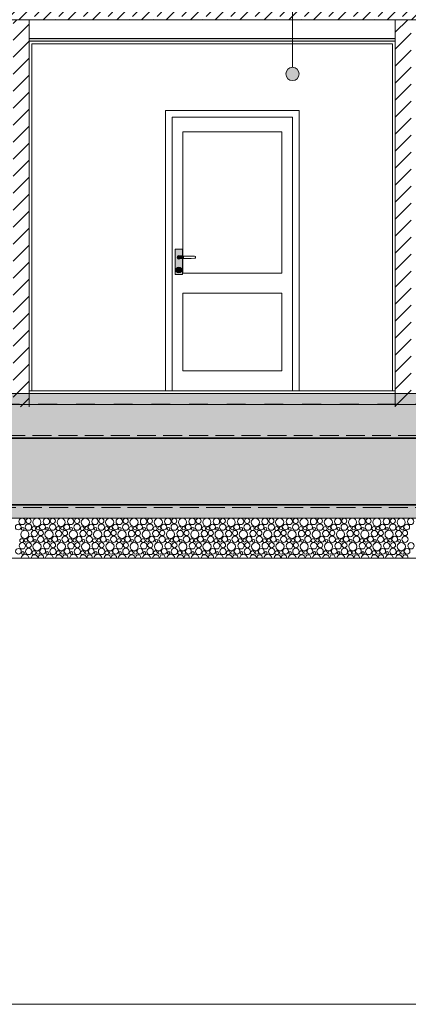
# Model space of a CAD drawing. Header units: millimetres. Extents: x -126680 to -83680, y 18016 to 39016.
# Tile 2 of 121: x -118921 to -116012, y 18016 to 25392. Entities that reach past the tile are written whole.
import ezdxf

# ---------------------------------------------------------------- set-up
doc = ezdxf.new("R2010")
doc.units = ezdxf.units.MM
doc.header["$MEASUREMENT"] = 0
doc.linetypes.add('Krawędzie ukryte', pattern=[195.611112, 141.111112, -54.5])
doc.linetypes.add('Przerywana', pattern=[282.222223, 141.111112, -141.111112])
for name, color, linetype, lineweight in [('Nowe_Konstrukcja - Stropy_Nr_pióra__21', 7, 'Continuous', 20), ('Nowe_Konstrukcja - Stropy_Nr_pióra__3', 7, 'Continuous', 13), ('Nowe_Konstrukcja - Stropy_Nr_pióra__41', 7, 'Continuous', 13), ('Nowe_Konstrukcja - Stropy_Nr_pióra__7', 7, 'Continuous', 35), ('Nowe_Konstrukcja - Ściany zew_Nr_pióra__106', 252, 'Continuous', 13), ('Nowe_Konstrukcja - Ściany zew_Nr_pióra__18', 9, 'Continuous', 15), ('Nowe_Konstrukcja - Ściany zew_Nr_pióra__19', 255, 'Continuous', 0), ('Nowe_Konstrukcja - Ściany zew_Nr_pióra__21', 7, 'Continuous', 20), ('Nowe_Konstrukcja - Ściany zew_Nr_pióra__3', 7, 'Continuous', 13), ('Nowe_zagospodarowanie_Nr_pióra__21', 7, 'Continuous', 20)]:
    doc.layers.add(name, color=color, linetype=linetype, lineweight=lineweight)
for name, color, linetype, lineweight, true_color in [('Nowe_Konstrukcja - Stropy_Nr_pióra__23', 7, 'Continuous', 13, 0x858585), ('Nowe_Konstrukcja - Stropy_Nr_pióra__62', 7, 'Continuous', 18, 0xaaaaaa), ('Nowe_Konstrukcja - Ściany zew_Nr_pióra__102', 7, 'Continuous', 13, 0x3e3e3e), ('Nowe_Konstrukcja - Ściany zew_Nr_pióra__142', 7, 'Continuous', 0, 0xe8e8e8), ('Nowe_Konstrukcja - Ściany zew_Nr_pióra__23', 7, 'Continuous', 13, 0x858585), ('Nowe_Konstrukcja - Ściany zew_Nr_pióra__61', 7, 'Continuous', 18, 0x6a6a6a), ('Nowe_Konstrukcja - Ściany zew_Nr_pióra__62', 7, 'Continuous', 18, 0xaaaaaa)]:
    doc.layers.add(name, color=color, linetype=linetype, lineweight=lineweight, true_color=true_color)
doc.layers.add('Nowe_zagospodarowanie', color=7, linetype='Continuous')
pattern_1 = [(0, (0, 0), (0, 311.76916), [30, -150]), (0, (90, 155.9), (0, 311.76916), [30, -150]), (60, (0, 0), (-270, 155.8846), [30, -150]), (60, (180, 0), (-270, 155.8846), [30, -150]), (120, (30, 0), (270, 155.8846), [30, -150]), (120, (210, 0), (270, 155.8846), [30, -150]), (0, (0, 30), (0, 60.000002), [0, -60.000002, 0, -90.000004]), (45, (30, 30), (-42.42641, 42.42641), [0, -45.000002, 0, -75.000003])]
pattern_2 = [(45, (0, 0), (-63.63961, 63.63961), [])]
pattern_3 = [(45, (0, 0), (-91.92388, 91.92388), []), (45, (-45.96, 45.96), (-91.92388, 91.92388), [97.5, -32.5])]

# ---------------------------------------------------------------- blocks, each defined once
blk = doc.blocks.new('*X4')
at = {"layer": 'Nowe_Konstrukcja - Stropy_Nr_pióra__62', "color": 253, "linetype": 'Continuous', "lineweight": 18, "true_color": 0xaaaaaa}
for centre, radius in [((-118903.1, 21633.2), 23.9), ((-118855.6, 21590.4), 23.7), ((-118855.1, 21637.6), 19.2), ((-118793.1, 21626.9), 30.6), ((-118721.3, 21633.2), 23.9), ((-118673.8, 21590.4), 23.7), ((-118673.3, 21637.6), 19.2), ((-118611.2, 21626.9), 30.6), ((-118539.4, 21633.2), 23.9), ((-118491.9, 21590.4), 23.7), ((-118491.4, 21637.6), 19.2), ((-118429.4, 21626.9), 30.6), ((-118357.6, 21633.2), 23.9), ((-118310.1, 21590.4), 23.7), ((-118309.6, 21637.6), 19.2), ((-118247.5, 21626.9), 30.6), ((-118175.7, 21633.2), 23.9), ((-118128.2, 21590.4), 23.7), ((-118127.7, 21637.6), 19.2), ((-118065.7, 21626.9), 30.6), ((-117993.9, 21633.2), 23.9), ((-117946.4, 21590.4), 23.7), ((-117945.9, 21637.6), 19.2), ((-117883.8, 21626.9), 30.6), ((-117812, 21633.2), 23.9), ((-117764.5, 21590.4), 23.7), ((-117764, 21637.6), 19.2), ((-117701.9, 21626.9), 30.6), ((-117630.2, 21633.2), 23.9), ((-117582.7, 21590.4), 23.7), ((-117582.1, 21637.6), 19.2), ((-117520.1, 21626.9), 30.6), ((-117448.3, 21633.2), 23.9), ((-117400.8, 21590.4), 23.7), ((-117400.3, 21637.6), 19.2), ((-117338.2, 21626.9), 30.6), ((-117266.5, 21633.2), 23.9), ((-117218.9, 21590.4), 23.7), ((-117218.4, 21637.6), 19.2), ((-117156.4, 21626.9), 30.6), ((-117084.6, 21633.2), 23.9), ((-117037.1, 21590.4), 23.7), ((-117036.6, 21637.6), 19.2), ((-116974.5, 21626.9), 30.6), ((-116902.7, 21633.2), 23.9), ((-116855.2, 21590.4), 23.7), ((-116854.7, 21637.6), 19.2), ((-116792.7, 21626.9), 30.6), ((-116720.9, 21633.2), 23.9), ((-116673.4, 21590.4), 23.7), ((-116672.9, 21637.6), 19.2), ((-116610.8, 21626.9), 30.6), ((-116539, 21633.2), 23.9), ((-116491.5, 21590.4), 23.7), ((-116491, 21637.6), 19.2), ((-116429, 21626.9), 30.6), ((-116357.2, 21633.2), 23.9), ((-116309.7, 21590.4), 23.7), ((-116309.2, 21637.6), 19.2), ((-116247.1, 21626.9), 30.6), ((-116175.3, 21633.2), 23.9), ((-116127.8, 21590.4), 23.7), ((-116127.3, 21637.6), 19.2), ((-116065.3, 21626.9), 30.6), ((-115993.5, 21633.2), 23.9), ((-118932.4, 21591.5), 21.3), ((-118883.1, 21535.9), 30.6), ((-118898.7, 21578.8), 10.3), ((-118811.3, 21542.2), 23.9), ((-118816.1, 21580.8), 14.3), ((-118784.2, 21582.6), 12.5), ((-118763.3, 21546.6), 19.2), ((-118750.5, 21591.5), 21.3), ((-118701.2, 21535.9), 30.6), ((-118716.8, 21578.8), 10.3), ((-118629.4, 21542.2), 23.9), ((-118634.3, 21580.8), 14.3), ((-118602.4, 21582.6), 12.5), ((-118581.4, 21546.6), 19.2), ((-118568.7, 21591.5), 21.3), ((-118519.4, 21535.9), 30.6), ((-118535, 21578.8), 10.3), ((-118447.6, 21542.2), 23.9), ((-118452.4, 21580.8), 14.3), ((-118420.5, 21582.6), 12.5), ((-118399.6, 21546.6), 19.2), ((-118386.8, 21591.5), 21.3), ((-118337.5, 21535.9), 30.6), ((-118353.1, 21578.8), 10.3), ((-118265.7, 21542.2), 23.9), ((-118270.6, 21580.8), 14.3), ((-118238.6, 21582.6), 12.5), ((-118217.7, 21546.6), 19.2), ((-118205, 21591.5), 21.3), ((-118155.7, 21535.9), 30.6), ((-118171.3, 21578.8), 10.3), ((-118083.9, 21542.2), 23.9), ((-118088.7, 21580.8), 14.3), ((-118056.8, 21582.6), 12.5), ((-118035.9, 21546.6), 19.2), ((-118023.1, 21591.5), 21.3), ((-117973.8, 21535.9), 30.6), ((-117989.4, 21578.8), 10.3), ((-117902, 21542.2), 23.9), ((-117906.8, 21580.8), 14.3), ((-117874.9, 21582.6), 12.5), ((-117854, 21546.6), 19.2), ((-117841.2, 21591.5), 21.3), ((-117791.9, 21535.9), 30.6), ((-117807.6, 21578.8), 10.3), ((-117720.2, 21542.2), 23.9), ((-117725, 21580.8), 14.3), ((-117693.1, 21582.6), 12.5), ((-117672.1, 21546.6), 19.2), ((-117659.4, 21591.5), 21.3), ((-117610.1, 21535.9), 30.6), ((-117625.7, 21578.8), 10.3), ((-117538.3, 21542.2), 23.9), ((-117543.1, 21580.8), 14.3), ((-117511.2, 21582.6), 12.5), ((-117490.3, 21546.6), 19.2), ((-117477.5, 21591.5), 21.3), ((-117428.2, 21535.9), 30.6), ((-117443.9, 21578.8), 10.3), ((-117356.5, 21542.2), 23.9), ((-117361.3, 21580.8), 14.3), ((-117329.4, 21582.6), 12.5), ((-117308.4, 21546.6), 19.2), ((-117295.7, 21591.5), 21.3), ((-117246.4, 21535.9), 30.6), ((-117262, 21578.8), 10.3), ((-117174.6, 21542.2), 23.9), ((-117179.4, 21580.8), 14.3), ((-117147.5, 21582.6), 12.5), ((-117126.6, 21546.6), 19.2), ((-117113.8, 21591.5), 21.3), ((-117064.5, 21535.9), 30.6), ((-117080.1, 21578.8), 10.3), ((-116992.7, 21542.2), 23.9), ((-116997.6, 21580.8), 14.3), ((-116965.7, 21582.6), 12.5), ((-116944.7, 21546.6), 19.2), ((-116932, 21591.5), 21.3), ((-116882.7, 21535.9), 30.6), ((-116898.3, 21578.8), 10.3), ((-116810.9, 21542.2), 23.9), ((-116815.7, 21580.8), 14.3), ((-116783.8, 21582.6), 12.5), ((-116762.9, 21546.6), 19.2), ((-116750.1, 21591.5), 21.3), ((-116700.8, 21535.9), 30.6), ((-116716.4, 21578.8), 10.3), ((-116629, 21542.2), 23.9), ((-116633.9, 21580.8), 14.3), ((-116602, 21582.6), 12.5), ((-116581, 21546.6), 19.2), ((-116568.3, 21591.5), 21.3), ((-116519, 21535.9), 30.6), ((-116534.6, 21578.8), 10.3), ((-116447.2, 21542.2), 23.9), ((-116452, 21580.8), 14.3), ((-116420.1, 21582.6), 12.5), ((-116399.2, 21546.6), 19.2), ((-116386.4, 21591.5), 21.3), ((-116337.1, 21535.9), 30.6), ((-116352.7, 21578.8), 10.3), ((-116265.3, 21542.2), 23.9), ((-116270.2, 21580.8), 14.3), ((-116238.3, 21582.6), 12.5), ((-116217.3, 21546.6), 19.2), ((-116204.6, 21591.5), 21.3), ((-116155.3, 21535.9), 30.6), ((-116170.9, 21578.8), 10.3), ((-116083.5, 21542.2), 23.9), ((-116088.3, 21580.8), 14.3), ((-116056.4, 21582.6), 12.5), ((-116035.5, 21546.6), 19.2), ((-116022.7, 21591.5), 21.3), ((-118901.3, 21451.2), 23.9), ((-118906.1, 21489.8), 14.3), ((-118874.2, 21491.6), 12.5), ((-118853.3, 21455.6), 19.2), ((-118840.5, 21500.5), 21.3), ((-118791.2, 21444.9), 30.6), ((-118806.8, 21487.8), 10.3), ((-118763.8, 21499.4), 23.7), ((-118719.4, 21451.2), 23.9), ((-118724.3, 21489.8), 14.3), ((-118692.4, 21491.6), 12.5), ((-118671.4, 21455.6), 19.2), ((-118658.7, 21500.5), 21.3), ((-118609.4, 21444.9), 30.6), ((-118625, 21487.8), 10.3), ((-118581.9, 21499.4), 23.7), ((-118537.6, 21451.2), 23.9), ((-118542.4, 21489.8), 14.3), ((-118510.5, 21491.6), 12.5), ((-118489.6, 21455.6), 19.2), ((-118476.8, 21500.5), 21.3), ((-118427.5, 21444.9), 30.6), ((-118443.1, 21487.8), 10.3), ((-118400.1, 21499.4), 23.7), ((-118355.7, 21451.2), 23.9), ((-118360.6, 21489.8), 14.3), ((-118328.6, 21491.6), 12.5), ((-118307.7, 21455.6), 19.2), ((-118295, 21500.5), 21.3), ((-118245.7, 21444.9), 30.6), ((-118261.3, 21487.8), 10.3), ((-118218.2, 21499.4), 23.7), ((-118173.9, 21451.2), 23.9), ((-118178.7, 21489.8), 14.3), ((-118146.8, 21491.6), 12.5), ((-118125.9, 21455.6), 19.2), ((-118113.1, 21500.5), 21.3), ((-118063.8, 21444.9), 30.6), ((-118079.4, 21487.8), 10.3), ((-118036.4, 21499.4), 23.7), ((-117992, 21451.2), 23.9), ((-117996.8, 21489.8), 14.3), ((-117964.9, 21491.6), 12.5), ((-117944, 21455.6), 19.2), ((-117931.2, 21500.5), 21.3), ((-117881.9, 21444.9), 30.6), ((-117897.6, 21487.8), 10.3), ((-117854.5, 21499.4), 23.7), ((-117810.2, 21451.2), 23.9), ((-117815, 21489.8), 14.3), ((-117783.1, 21491.6), 12.5), ((-117762.1, 21455.6), 19.2), ((-117749.4, 21500.5), 21.3), ((-117700.1, 21444.9), 30.6), ((-117715.7, 21487.8), 10.3), ((-117672.7, 21499.4), 23.7), ((-117628.3, 21451.2), 23.9), ((-117633.1, 21489.8), 14.3), ((-117601.2, 21491.6), 12.5), ((-117580.3, 21455.6), 19.2), ((-117567.5, 21500.5), 21.3), ((-117518.2, 21444.9), 30.6), ((-117533.9, 21487.8), 10.3), ((-117490.8, 21499.4), 23.7), ((-117446.5, 21451.2), 23.9), ((-117451.3, 21489.8), 14.3), ((-117419.4, 21491.6), 12.5), ((-117398.4, 21455.6), 19.2), ((-117385.7, 21500.5), 21.3), ((-117336.4, 21444.9), 30.6), ((-117352, 21487.8), 10.3), ((-117308.9, 21499.4), 23.7), ((-117264.6, 21451.2), 23.9), ((-117269.4, 21489.8), 14.3), ((-117237.5, 21491.6), 12.5), ((-117216.6, 21455.6), 19.2), ((-117203.8, 21500.5), 21.3), ((-117154.5, 21444.9), 30.6), ((-117170.1, 21487.8), 10.3), ((-117127.1, 21499.4), 23.7), ((-117082.7, 21451.2), 23.9), ((-117087.6, 21489.8), 14.3), ((-117055.7, 21491.6), 12.5), ((-117034.7, 21455.6), 19.2), ((-117022, 21500.5), 21.3), ((-116972.7, 21444.9), 30.6), ((-116988.3, 21487.8), 10.3), ((-116945.2, 21499.4), 23.7), ((-116900.9, 21451.2), 23.9), ((-116905.7, 21489.8), 14.3), ((-116873.8, 21491.6), 12.5), ((-116852.9, 21455.6), 19.2), ((-116840.1, 21500.5), 21.3), ((-116790.8, 21444.9), 30.6), ((-116806.4, 21487.8), 10.3), ((-116763.4, 21499.4), 23.7), ((-116719, 21451.2), 23.9), ((-116723.9, 21489.8), 14.3), ((-116692, 21491.6), 12.5), ((-116671, 21455.6), 19.2), ((-116658.3, 21500.5), 21.3), ((-116609, 21444.9), 30.6), ((-116624.6, 21487.8), 10.3), ((-116581.5, 21499.4), 23.7), ((-116537.2, 21451.2), 23.9), ((-116542, 21489.8), 14.3), ((-116510.1, 21491.6), 12.5), ((-116489.2, 21455.6), 19.2), ((-116476.4, 21500.5), 21.3), ((-116427.1, 21444.9), 30.6), ((-116442.7, 21487.8), 10.3), ((-116399.7, 21499.4), 23.7), ((-116355.3, 21451.2), 23.9), ((-116360.2, 21489.8), 14.3), ((-116328.3, 21491.6), 12.5), ((-116307.3, 21455.6), 19.2), ((-116294.6, 21500.5), 21.3), ((-116245.3, 21444.9), 30.6), ((-116260.9, 21487.8), 10.3), ((-116217.8, 21499.4), 23.7), ((-116173.5, 21451.2), 23.9), ((-116178.3, 21489.8), 14.3), ((-116146.4, 21491.6), 12.5), ((-116125.5, 21455.6), 19.2), ((-116112.7, 21500.5), 21.3), ((-116063.4, 21444.9), 30.6), ((-116079, 21487.8), 10.3), ((-116036, 21499.4), 23.7), ((-115991.6, 21451.2), 23.9), ((-118930.5, 21409.5), 21.3), ((-118896.8, 21396.8), 10.3), ((-118853.8, 21408.4), 23.7), ((-118814.3, 21398.8), 14.3), ((-118782.4, 21400.6), 12.5), ((-118748.7, 21409.5), 21.3), ((-118715, 21396.8), 10.3), ((-118671.9, 21408.4), 23.7), ((-118632.4, 21398.8), 14.3), ((-118600.5, 21400.6), 12.5), ((-118566.8, 21409.5), 21.3), ((-118533.1, 21396.8), 10.3), ((-118490.1, 21408.4), 23.7), ((-118450.6, 21398.8), 14.3), ((-118418.6, 21400.6), 12.5), ((-118385, 21409.5), 21.3), ((-118351.3, 21396.8), 10.3), ((-118308.2, 21408.4), 23.7), ((-118268.7, 21398.8), 14.3), ((-118236.8, 21400.6), 12.5), ((-118203.1, 21409.5), 21.3), ((-118169.4, 21396.8), 10.3), ((-118126.4, 21408.4), 23.7), ((-118086.8, 21398.8), 14.3), ((-118054.9, 21400.6), 12.5), ((-118021.2, 21409.5), 21.3), ((-117987.6, 21396.8), 10.3), ((-117944.5, 21408.4), 23.7), ((-117905, 21398.8), 14.3), ((-117873.1, 21400.6), 12.5), ((-117839.4, 21409.5), 21.3), ((-117805.7, 21396.8), 10.3), ((-117762.7, 21408.4), 23.7), ((-117723.1, 21398.8), 14.3), ((-117691.2, 21400.6), 12.5), ((-117657.5, 21409.5), 21.3), ((-117623.9, 21396.8), 10.3), ((-117580.8, 21408.4), 23.7), ((-117541.3, 21398.8), 14.3), ((-117509.4, 21400.6), 12.5), ((-117475.7, 21409.5), 21.3), ((-117442, 21396.8), 10.3), ((-117398.9, 21408.4), 23.7), ((-117359.4, 21398.8), 14.3), ((-117327.5, 21400.6), 12.5), ((-117293.8, 21409.5), 21.3), ((-117260.1, 21396.8), 10.3), ((-117217.1, 21408.4), 23.7), ((-117177.6, 21398.8), 14.3), ((-117145.7, 21400.6), 12.5), ((-117112, 21409.5), 21.3), ((-117078.3, 21396.8), 10.3), ((-117035.2, 21408.4), 23.7), ((-116995.7, 21398.8), 14.3), ((-116963.8, 21400.6), 12.5), ((-116930.1, 21409.5), 21.3), ((-116896.4, 21396.8), 10.3), ((-116853.4, 21408.4), 23.7), ((-116813.9, 21398.8), 14.3), ((-116782, 21400.6), 12.5), ((-116748.3, 21409.5), 21.3), ((-116714.6, 21396.8), 10.3), ((-116671.5, 21408.4), 23.7), ((-116632, 21398.8), 14.3), ((-116600.1, 21400.6), 12.5), ((-116566.4, 21409.5), 21.3), ((-116532.7, 21396.8), 10.3), ((-116489.7, 21408.4), 23.7), ((-116450.2, 21398.8), 14.3), ((-116418.3, 21400.6), 12.5), ((-116384.6, 21409.5), 21.3), ((-116350.9, 21396.8), 10.3), ((-116307.8, 21408.4), 23.7), ((-116268.3, 21398.8), 14.3), ((-116236.4, 21400.6), 12.5), ((-116202.7, 21409.5), 21.3), ((-116169, 21396.8), 10.3), ((-116126, 21408.4), 23.7), ((-116086.5, 21398.8), 14.3), ((-116054.5, 21400.6), 12.5), ((-116020.9, 21409.5), 21.3)]:
    blk.add_circle(centre, radius, dxfattribs=at)
for centre, radius, start, end in [((-118908, 21671.8), 14.3, 251.56471, 288.43529), ((-118765.6, 21681.4), 23.7, 257.73603, 282.26397), ((-118726.1, 21671.8), 14.3, 251.56471, 288.43529), ((-118583.8, 21681.4), 23.7, 257.73603, 282.26397), ((-118544.3, 21671.8), 14.3, 251.56471, 288.43529), ((-118401.9, 21681.4), 23.7, 257.73603, 282.26397), ((-118362.4, 21671.8), 14.3, 251.56471, 288.43529), ((-118220.1, 21681.4), 23.7, 257.73603, 282.26397), ((-118180.6, 21671.8), 14.3, 251.56471, 288.43529), ((-118038.2, 21681.4), 23.7, 257.73603, 282.26397), ((-117998.7, 21671.8), 14.3, 251.56471, 288.43529), ((-117856.4, 21681.4), 23.7, 257.73603, 282.26397), ((-117816.8, 21671.8), 14.3, 251.56471, 288.43529), ((-117674.5, 21681.4), 23.7, 257.73603, 282.26397), ((-117635, 21671.8), 14.3, 251.56471, 288.43529), ((-117492.7, 21681.4), 23.7, 257.73603, 282.26397), ((-117453.1, 21671.8), 14.3, 251.56471, 288.43529), ((-117310.8, 21681.4), 23.7, 257.73603, 282.26397), ((-117271.3, 21671.8), 14.3, 251.56471, 288.43529), ((-117128.9, 21681.4), 23.7, 257.73603, 282.26397), ((-117089.4, 21671.8), 14.3, 251.56471, 288.43529), ((-116947.1, 21681.4), 23.7, 257.73603, 282.26397), ((-116907.6, 21671.8), 14.3, 251.56471, 288.43529), ((-116765.2, 21681.4), 23.7, 257.73603, 282.26397), ((-116725.7, 21671.8), 14.3, 251.56471, 288.43529), ((-116583.4, 21681.4), 23.7, 257.73603, 282.26397), ((-116543.9, 21671.8), 14.3, 251.56471, 288.43529), ((-116401.5, 21681.4), 23.7, 257.73603, 282.26397), ((-116362, 21671.8), 14.3, 251.56471, 288.43529), ((-116219.7, 21681.4), 23.7, 257.73603, 282.26397), ((-116180.2, 21671.8), 14.3, 251.56471, 288.43529), ((-116037.8, 21681.4), 23.7, 257.73603, 282.26397), ((-118881.2, 21353.9), 30.6, 8.1412, 171.8588), ((-118809.4, 21360.2), 23.9, 355.44459, 184.55541), ((-118761.4, 21364.6), 19.2, 340.81041, 199.18959), ((-118699.4, 21353.9), 30.6, 8.1412, 171.8588), ((-118627.6, 21360.2), 23.9, 355.44459, 184.55541), ((-118579.6, 21364.6), 19.2, 340.81041, 199.18959), ((-118517.5, 21353.9), 30.6, 8.1412, 171.8588), ((-118445.7, 21360.2), 23.9, 355.44459, 184.55541), ((-118397.7, 21364.6), 19.2, 340.81041, 199.18959), ((-118335.7, 21353.9), 30.6, 8.1412, 171.8588), ((-118263.9, 21360.2), 23.9, 355.44459, 184.55541), ((-118215.9, 21364.6), 19.2, 340.81041, 199.18959), ((-118153.8, 21353.9), 30.6, 8.1412, 171.8588), ((-118082, 21360.2), 23.9, 355.44459, 184.55541), ((-118034, 21364.6), 19.2, 340.81041, 199.18959), ((-117971.9, 21353.9), 30.6, 8.1412, 171.8588), ((-117900.2, 21360.2), 23.9, 355.44459, 184.55541), ((-117852.1, 21364.6), 19.2, 340.81041, 199.18959), ((-117790.1, 21353.9), 30.6, 8.1412, 171.8588), ((-117718.3, 21360.2), 23.9, 355.44459, 184.55541), ((-117670.3, 21364.6), 19.2, 340.81041, 199.18959), ((-117608.2, 21353.9), 30.6, 8.1412, 171.8588), ((-117536.5, 21360.2), 23.9, 355.44459, 184.55541), ((-117488.4, 21364.6), 19.2, 340.81041, 199.18959), ((-117426.4, 21353.9), 30.6, 8.1412, 171.8588), ((-117354.6, 21360.2), 23.9, 355.44459, 184.55541), ((-117306.6, 21364.6), 19.2, 340.81041, 199.18959), ((-117244.5, 21353.9), 30.6, 8.1412, 171.8588), ((-117172.7, 21360.2), 23.9, 355.44459, 184.55541), ((-117124.7, 21364.6), 19.2, 340.81041, 199.18959), ((-117062.7, 21353.9), 30.6, 8.1412, 171.8588), ((-116990.9, 21360.2), 23.9, 355.44459, 184.55541), ((-116942.9, 21364.6), 19.2, 340.81041, 199.18959), ((-116880.8, 21353.9), 30.6, 8.1412, 171.8588), ((-116809, 21360.2), 23.9, 355.44459, 184.55541), ((-116761, 21364.6), 19.2, 340.81041, 199.18959), ((-116699, 21353.9), 30.6, 8.1412, 171.8588), ((-116627.2, 21360.2), 23.9, 355.44459, 184.55541), ((-116579.2, 21364.6), 19.2, 340.81041, 199.18959), ((-116517.1, 21353.9), 30.6, 8.1412, 171.8588), ((-116445.3, 21360.2), 23.9, 355.44459, 184.55541), ((-116397.3, 21364.6), 19.2, 340.81041, 199.18959), ((-116335.3, 21353.9), 30.6, 8.1412, 171.8588), ((-116263.5, 21360.2), 23.9, 355.44459, 184.55541), ((-116215.5, 21364.6), 19.2, 340.81041, 199.18959), ((-116153.4, 21353.9), 30.6, 8.1412, 171.8588), ((-116081.6, 21360.2), 23.9, 355.44459, 184.55541), ((-116033.6, 21364.6), 19.2, 340.81041, 199.18959)]:
    blk.add_arc(centre, radius, start, end, dxfattribs=at)
blk = doc.blocks.new('Wypełnienie_2_2', base_point=(0, 0))
at = {"layer": 'Nowe_Konstrukcja - Stropy_Nr_pióra__21', "color": 7, "linetype": 'Continuous', "lineweight": 20, "flags": 128}
blk.add_lwpolyline([(-122349.5, 21358.3), (-95431.4, 21358.3), (-95431.4, 21658.3), (-122349.5, 21658.3)], close=True, dxfattribs=at)
at = {"layer": 'Nowe_Konstrukcja - Stropy_Nr_pióra__62', "color": 253, "linetype": 'Continuous', "lineweight": 18, "true_color": 0xaaaaaa}
blk.add_blockref('*X4', (0, 0), dxfattribs=at)
blk = doc.blocks.new('Polilinia_27_2', base_point=(-116878.6, 24985.7))
at = {"layer": 'Nowe_zagospodarowanie', "linetype": 'Continuous', "lineweight": 0, "true_color": 0x000000}
blk.add_hatch(color=18, dxfattribs=at).paths.add_polyline_path([(-116928.6, 24985.7), (-116924.8, 24966.6), (-116914, 24950.4), (-116897.8, 24939.5), (-116878.6, 24935.7), (-116859.5, 24939.5), (-116843.3, 24950.4), (-116832.4, 24966.6), (-116828.6, 24985.7), (-116832.4, 25004.8), (-116843.3, 25021.1), (-116859.5, 25031.9), (-116878.6, 25035.7), (-116897.8, 25031.9), (-116914, 25021.1), (-116924.8, 25004.8)])
at = {"layer": 'Nowe_zagospodarowanie_Nr_pióra__21', "color": 7, "linetype": 'Continuous', "lineweight": 20, "flags": 128}
blk.add_lwpolyline([(-116878.6, 25035.7), (-116878.6, 25968.9), (-117378.6, 25968.9), (-117378.6, 26218.9), (-117378.6, 26268.9), (-116878.6, 26268.9), (-116878.6, 25968.9)], dxfattribs=at)
at = {"layer": 'Nowe_zagospodarowanie_Nr_pióra__21', "color": 7, "linetype": 'Continuous', "lineweight": 20}
blk.add_circle((-116878.6, 24985.7), 50, dxfattribs=at)

msp = doc.modelspace()

# ---------------------------------------------------------------- hatches: boundary and pattern name
at = {"layer": 'Nowe_Konstrukcja - Stropy_Nr_pióra__23', "linetype": 'Continuous', "lineweight": 13, "true_color": 0x858585}
h = msp.add_hatch(dxfattribs=at)
h.set_pattern_fill('Beton_zbrojony_0002', color=252, style=0, pattern_type=2)
h.set_pattern_definition(pattern_3)
h.paths.add_polyline_path([(-122049.5, 25342.3), (-121809.5, 25342.3), (-121809.5, 25392.3), (-112149.5, 25392.3), (-111909.5, 25392.3), (-111909.5, 25592.3), (-122049.5, 25592.3), (-122049.5, 25392.3)])
at = {"layer": 'Nowe_Konstrukcja - Stropy_Nr_pióra__23', "linetype": 'Continuous', "lineweight": 0, "true_color": 0xe0e0e0}
msp.add_hatch(color=254, dxfattribs=at).paths.add_polyline_path([(-116109.5, 25252.3), (-118849.7, 25252.3), (-118849.7, 25232.3), (-116109.5, 25232.3)])
at = {"layer": 'Nowe_Konstrukcja - Stropy_Nr_pióra__3', "linetype": 'Continuous', "lineweight": 13}
h = msp.add_hatch(dxfattribs=at)
h.set_pattern_fill('Beton_wylewany_0002', style=0, pattern_type=2)
h.set_pattern_definition(pattern_1)
h.paths.add_polyline_path([(-121789.4, 22592.3), (-121789.4, 22512.3), (-108375.6, 22512.3), (-108505.6, 22592.3)])
h = msp.add_hatch(dxfattribs=at)
h.set_pattern_fill('Styropian_0002', style=0, pattern_type=2)
h.set_pattern_definition([(90, (0, 0), (-173.20508, 0), [100, -200]), (90, (-86.6, 150), (-173.20508, 0), [100, -200]), (150, (-4e-14, 100), (86.60254, 150), [100, -200]), (150, (-173.2, 100), (86.60254, 150), [100, -200]), (210, (0, 0), (-86.60254, 150), [100, -200]), (210, (-173.2, -7e-14), (-86.60254, 150), [100, -200])])
h.paths.add_polyline_path([(-121789.4, 22510.3), (-121789.4, 22260.3), (-97449.5, 22260.3), (-97449.5, 22510.3), (-108028.9, 22510.3), (-108028.9, 22312.3), (-108050.4, 22312.3), (-108058.9, 22317.5), (-108372.3, 22510.3)])
h = msp.add_hatch(dxfattribs=at)
h.set_pattern_fill('Beton_zbrojony_0002', style=0, pattern_type=2)
h.set_pattern_definition(pattern_3)
h.paths.add_polyline_path([(-122249.5, 22258.3), (-122249.5, 21758.3), (-95509.5, 21758.3), (-95509.5, 22258.3)])
h = msp.add_hatch(dxfattribs=at)
h.set_pattern_fill('Beton_wylewany_0002', style=0, pattern_type=2)
h.set_pattern_definition(pattern_1)
h.paths.add_polyline_path([(-122249.5, 21758.3), (-122349.5, 21658.3), (-95409.5, 21658.3), (-95509.5, 21758.3)])
at = {"layer": 'Nowe_Konstrukcja - Ściany zew_Nr_pióra__102', "linetype": 'Continuous', "lineweight": 13, "true_color": 0x3e3e3e}
for points in [[(-117739.9, 23618.3), (-117740.8, 23618.8), (-117742.5, 23612.3), (-117741.5, 23612.3)], [(-117741.5, 23612.3), (-117742.5, 23612.3), (-117740.8, 23605.8), (-117739.9, 23606.3)], [(-117735.5, 23622.7), (-117736, 23623.5), (-117740.8, 23618.8), (-117739.9, 23618.3)], [(-117739.9, 23606.3), (-117740.8, 23605.8), (-117736, 23601), (-117735.5, 23601.9)], [(-117735.5, 23601.9), (-117736, 23601), (-117729.5, 23599.3), (-117729.5, 23600.3)], [(-117729.5, 23600.3), (-117729.5, 23599.3), (-117723, 23601), (-117723.5, 23601.9)], [(-117723.5, 23601.9), (-117723, 23601), (-117721.8, 23602.3), (-117723.1, 23602.3)], [(-117735.6, 23529.8), (-117736.5, 23530.3), (-117737.5, 23526.3), (-117736.5, 23526.3)], [(-117736.5, 23526.3), (-117737.5, 23526.3), (-117736.5, 23522.3), (-117735.6, 23522.8)], [(-117735.6, 23522.8), (-117736.5, 23522.3), (-117733.5, 23519.4), (-117733, 23520.2)], [(-117733, 23520.2), (-117733.5, 23519.4), (-117729.5, 23518.3), (-117729.5, 23519.3)], [(-117729.5, 23519.3), (-117729.5, 23518.3), (-117725.5, 23519.4), (-117726, 23520.2)], [(-117726, 23520.2), (-117725.5, 23519.4), (-117722.6, 23522.3), (-117723.5, 23522.8)]]:
    msp.add_hatch(color=250, dxfattribs=at).paths.add_polyline_path(points)
at = {"layer": 'Nowe_Konstrukcja - Ściany zew_Nr_pióra__106', "linetype": 'Continuous', "lineweight": 13}
for points in [[(-117723.5, 23529.8), (-117722.6, 23530.3), (-117725.5, 23533.2), (-117726, 23532.3)], [(-117749.5, 23517.3), (-117751.5, 23517.3), (-117748.6, 23506.3), (-117746.9, 23507.3)], [(-117746.9, 23507.3), (-117748.6, 23506.3), (-117740.5, 23498.2), (-117739.5, 23500)], [(-117739.5, 23500), (-117740.5, 23498.2), (-117729.5, 23495.3), (-117729.5, 23497.3)], [(-117729.5, 23497.3), (-117729.5, 23495.3), (-117718.5, 23498.2), (-117719.5, 23500)]]:
    msp.add_hatch(color=252, dxfattribs=at).paths.add_polyline_path(points)
at = {"layer": 'Nowe_Konstrukcja - Ściany zew_Nr_pióra__142', "linetype": 'Continuous', "lineweight": 0, "true_color": 0xe8e8e8}
msp.add_hatch(color=254, dxfattribs=at).paths.add_polyline_path([(-117709.5, 23517.3), (-117707.5, 23517.3), (-117710.5, 23528.3), (-117712.2, 23527.3)])
at = {"layer": 'Nowe_Konstrukcja - Ściany zew_Nr_pióra__18', "linetype": 'Continuous', "lineweight": 15}
h = msp.add_hatch(color=9, dxfattribs=at)
h.paths.add_polyline_path([(-117701, 23672.3), (-117758, 23672.3), (-117758, 23482.3), (-117701, 23482.3), (-117701, 23602.4), (-117704.5, 23602.3), (-117721.8, 23602.3), (-117723, 23601), (-117729.5, 23599.3), (-117736, 23601), (-117740.8, 23605.8), (-117742.5, 23612.3), (-117740.8, 23618.8), (-117736, 23623.5), (-117729.5, 23625.3), (-117723, 23623.5), (-117721.8, 23622.3), (-117704.5, 23622.3), (-117701, 23622.2)])
h.paths.add_polyline_path([(-117748.6, 23506.3), (-117751.5, 23517.3), (-117748.6, 23528.3), (-117740.5, 23536.3), (-117729.5, 23539.3), (-117718.5, 23536.3), (-117710.5, 23528.3), (-117707.5, 23517.3), (-117710.5, 23506.3), (-117718.5, 23498.2), (-117729.5, 23495.3), (-117740.5, 23498.2)], flags=0)
for points in [[(-117729.5, 23602.3), (-117704.5, 23602.3), (-117704.5, 23622.3), (-117729.5, 23622.3), (-117734.5, 23620.9), (-117738.2, 23617.3), (-117739.5, 23612.3), (-117738.2, 23607.3), (-117734.5, 23603.6)], [(-117704.5, 23622.3), (-117704.5, 23602.3), (-117691.1, 23602.7), (-117691.1, 23621.9)], [(-117712.2, 23507.3), (-117710.5, 23506.3), (-117707.5, 23517.3), (-117709.5, 23517.3)]]:
    msp.add_hatch(color=9, dxfattribs=at).paths.add_polyline_path(points)
h = msp.add_hatch(color=9, dxfattribs=at)
h.paths.add_polyline_path([(-117749.5, 23517.3), (-117746.9, 23507.3), (-117739.5, 23500), (-117729.5, 23497.3), (-117719.5, 23500), (-117712.2, 23507.3), (-117709.5, 23517.3), (-117712.2, 23527.3), (-117719.5, 23534.6), (-117729.5, 23537.3), (-117739.5, 23534.6), (-117746.9, 23527.3)])
h.paths.add_polyline_path([(-117737.5, 23526.3), (-117736.5, 23530.3), (-117733.5, 23533.2), (-117729.5, 23534.3), (-117725.5, 23533.2), (-117722.6, 23530.3), (-117721.5, 23526.3), (-117722.6, 23522.3), (-117725.5, 23519.4), (-117729.5, 23518.3), (-117733.5, 23519.4), (-117736.5, 23522.3)], flags=0)
at = {"layer": 'Nowe_Konstrukcja - Ściany zew_Nr_pióra__19', "linetype": 'Continuous', "lineweight": 0}
for points in [[(-117719.5, 23534.6), (-117718.5, 23536.3), (-117729.5, 23539.3), (-117729.5, 23537.3)], [(-117712.2, 23527.3), (-117710.5, 23528.3), (-117718.5, 23536.3), (-117719.5, 23534.6)]]:
    msp.add_hatch(color=255, dxfattribs=at).paths.add_polyline_path(points)
at = {"layer": 'Nowe_Konstrukcja - Ściany zew_Nr_pióra__23', "linetype": 'Continuous', "lineweight": 13, "true_color": 0x858585}
h = msp.add_hatch(dxfattribs=at)
h.set_pattern_fill('Bloczki_ceramiczne_0002', color=252, style=0, pattern_type=2)
h.set_pattern_definition(pattern_2)
h.paths.add_polyline_path([(-118849.7, 25392.3), (-118969.7, 25392.3), (-118969.7, 22492.3), (-118849.7, 22492.3)])
h = msp.add_hatch(dxfattribs=at)
h.set_pattern_fill('Bloczki_ceramiczne_0002', color=252, style=0, pattern_type=2)
h.set_pattern_definition(pattern_2)
h.paths.add_polyline_path([(-115989.5, 25392.3), (-116109.5, 25392.3), (-116109.5, 22492.3), (-115989.5, 22492.3)])
for points in [[(-117723.5, 23622.7), (-117723, 23623.5), (-117729.5, 23625.3), (-117729.5, 23624.3)], [(-117723.5, 23622.7), (-117723.1, 23622.3), (-117721.8, 23622.3), (-117723, 23623.5)], [(-117726, 23532.3), (-117725.5, 23533.2), (-117729.5, 23534.3), (-117729.5, 23533.3)], [(-117719.5, 23500), (-117718.5, 23498.2), (-117710.5, 23506.3), (-117712.2, 23507.3)]]:
    msp.add_hatch(color=252, dxfattribs=at).paths.add_polyline_path(points)
at = {"layer": 'Nowe_Konstrukcja - Ściany zew_Nr_pióra__61', "linetype": 'Continuous', "lineweight": 18, "true_color": 0x6a6a6a}
for points in [[(-117741.5, 23612.3), (-117739.9, 23606.3), (-117735.5, 23601.9), (-117729.5, 23600.3), (-117723.5, 23601.9), (-117723.1, 23602.3), (-117729.5, 23602.3), (-117734.5, 23603.6), (-117738.2, 23607.3), (-117739.5, 23612.3), (-117738.2, 23617.3), (-117734.5, 23620.9), (-117729.5, 23622.3), (-117723.1, 23622.3), (-117723.5, 23622.7), (-117729.5, 23624.3), (-117735.5, 23622.7), (-117739.9, 23618.3)], [(-117729.5, 23624.3), (-117729.5, 23625.3), (-117736, 23623.5), (-117735.5, 23622.7)], [(-117722.5, 23526.3), (-117723.5, 23529.8), (-117726, 23532.3), (-117729.5, 23533.3), (-117733, 23532.3), (-117735.6, 23529.8), (-117736.5, 23526.3), (-117735.6, 23522.8), (-117733, 23520.2), (-117729.5, 23519.3), (-117726, 23520.2), (-117723.5, 23522.8)], [(-117733, 23532.3), (-117733.5, 23533.2), (-117736.5, 23530.3), (-117735.6, 23529.8)], [(-117723.5, 23522.8), (-117722.6, 23522.3), (-117721.5, 23526.3), (-117722.5, 23526.3)]]:
    msp.add_hatch(color=251, dxfattribs=at).paths.add_polyline_path(points)
at = {"layer": 'Nowe_Konstrukcja - Ściany zew_Nr_pióra__62', "linetype": 'Continuous', "lineweight": 18, "true_color": 0xaaaaaa}
msp.add_hatch(color=253, dxfattribs=at).paths.add_polyline_path([(-117739.5, 23534.6), (-117740.5, 23536.3), (-117748.6, 23528.3), (-117746.9, 23527.3)])

# ---------------------------------------------------------------- linework, layer by layer
at = {"layer": 'Nowe_Konstrukcja - Stropy_Nr_pióra__21', "color": 7, "linetype": 'Continuous', "lineweight": 20}
for p, q in [((-95969.4, 22258.3), (-121789.4, 22258.3)), ((-95969.4, 21758.3), (-121789.4, 21758.3))]:
    msp.add_line(p, q, dxfattribs=at)
at = {"layer": 'Nowe_Konstrukcja - Stropy_Nr_pióra__21', "color": 7, "linetype": 'Continuous', "lineweight": 20, "flags": 128}
msp.add_lwpolyline([(-122049.5, 25342.3), (-121809.5, 25342.3), (-121809.5, 25392.3), (-112149.5, 25392.3), (-111909.5, 25392.3), (-111909.5, 25592.3), (-122049.5, 25592.3), (-122049.5, 25392.3)], close=True, dxfattribs=at)
at = {"layer": 'Nowe_Konstrukcja - Stropy_Nr_pióra__3', "color": 7, "linetype": 'Continuous', "lineweight": 13}
for p, q in [((-118849.7, 25252.3), (-116109.5, 25252.3)), ((-118849.7, 25252.3), (-116109.5, 25252.3)), ((-118849.7, 25232.3), (-116109.5, 25232.3)), ((-118849.7, 25232.3), (-116109.5, 25232.3))]:
    msp.add_line(p, q, dxfattribs=at)
at = {"layer": 'Nowe_Konstrukcja - Stropy_Nr_pióra__3', "color": 7, "linetype": 'Przerywana', "lineweight": 13}
msp.add_line((-112149.5, 22512.3), (-121789.4, 22512.3), dxfattribs=at)
at = {"layer": 'Nowe_Konstrukcja - Stropy_Nr_pióra__41', "color": 7, "linetype": 'Continuous', "lineweight": 13}
for p, q in [((-112149.5, 22592.3), (-121789.4, 22592.3)), ((-116129.4, 22612.3), (-118829.6, 22612.3)), ((-112149.5, 22510.3), (-121789.4, 22510.3)), ((-95969.4, 22260.3), (-121789.4, 22260.3)), ((-95969.4, 21658.3), (-121789.4, 21658.3)), ((-95969.4, 21358.3), (-121789.4, 21358.3))]:
    msp.add_line(p, q, dxfattribs=at)
at = {"layer": 'Nowe_Konstrukcja - Stropy_Nr_pióra__7', "color": 7, "linetype": 'Continuous', "lineweight": 35, "flags": 128}
msp.add_lwpolyline([(-122249.5, 22258.3), (-122249.5, 21758.3), (-95509.5, 21758.3), (-95509.5, 22258.3)], close=True, dxfattribs=at)
at = {"layer": 'Nowe_Konstrukcja - Ściany zew_Nr_pióra__21', "color": 7, "linetype": 'Krawędzie ukryte', "lineweight": 20, "flags": 128}
msp.add_lwpolyline([(-121799.5, 22627), (-121799.5, 22276), (-95488, 22276), (-95488, 21737.1), (-122277.5, 21737.1), (-122277.5, 22276), (-122059.5, 22276), (-122059.5, 22627)], dxfattribs=at)
at = {"layer": 'Nowe_Konstrukcja - Ściany zew_Nr_pióra__21', "color": 7, "linetype": 'Continuous', "lineweight": 20, "flags": 128}
msp.add_lwpolyline([(-122249.5, 21758.3), (-122349.5, 21658.3), (-121049.5, 21658.3), (-95409.5, 21658.3)], dxfattribs=at)
at = {"layer": 'Nowe_Konstrukcja - Ściany zew_Nr_pióra__3', "color": 7, "linetype": 'Continuous', "lineweight": 13}
for p, q in [((-118849.7, 25392.3), (-116109.5, 25392.3)), ((-118849.7, 22492.3), (-118849.7, 25392.3)), ((-118849.7, 22612.3), (-118849.7, 25392.3)), ((-116129.5, 25392.3), (-116109.5, 25392.3)), ((-116109.5, 22492.3), (-116109.5, 25392.3)), ((-116109.5, 22612.3), (-116109.5, 25392.3)), ((-118829.7, 22612.3), (-118829.7, 25212.3)), ((-118829.7, 25212.3), (-116129.5, 25212.3)), ((-116129.5, 22612.3), (-116129.5, 25212.3)), ((-117829.5, 24712.3), (-117829.5, 24662.3)), ((-116829.5, 24712.3), (-117829.5, 24712.3)), ((-116829.5, 24662.3), (-116829.5, 24712.3)), ((-117829.5, 24662.3), (-117829.5, 22612.3)), ((-117779.5, 24552.3), (-117779.5, 24662.3)), ((-117779.5, 24662.3), (-116879.5, 24662.3)), ((-116879.5, 24662.3), (-116879.5, 24552.3)), ((-116829.5, 22612.3), (-116829.5, 24662.3)), ((-117779.5, 22762.3), (-117779.5, 24552.3)), ((-116959.5, 24552.3), (-117699.5, 24552.3)), ((-117699.5, 24552.3), (-117699.5, 23622.1)), ((-116959.5, 23492.3), (-116959.5, 24552.3)), ((-116879.5, 24552.3), (-116879.5, 22762.3)), ((-117758, 23672.3), (-117701, 23672.3)), ((-117758, 23482.3), (-117758, 23672.3)), ((-117742.5, 23612.3), (-117740.8, 23618.8)), ((-117740.8, 23605.8), (-117742.5, 23612.3)), ((-117741.5, 23612.3), (-117739.9, 23618.3)), ((-117739.9, 23606.3), (-117741.5, 23612.3)), ((-117740.8, 23618.8), (-117736, 23623.5)), ((-117736, 23601), (-117740.8, 23605.8)), ((-117739.9, 23618.3), (-117735.5, 23622.7)), ((-117735.5, 23601.9), (-117739.9, 23606.3)), ((-117739.5, 23612.3), (-117738.2, 23617.3)), ((-117738.2, 23607.3), (-117739.5, 23612.3)), ((-117738.2, 23617.3), (-117734.5, 23620.9)), ((-117734.5, 23603.6), (-117738.2, 23607.3)), ((-117736, 23623.5), (-117729.5, 23625.3)), ((-117735.5, 23622.7), (-117729.5, 23624.3)), ((-117734.5, 23620.9), (-117729.5, 23622.3)), ((-117729.5, 23625.3), (-117723, 23623.5)), ((-117729.5, 23624.3), (-117723.5, 23622.7)), ((-117729.5, 23622.3), (-117704.5, 23622.3)), ((-117723.5, 23622.7), (-117723.1, 23622.3)), ((-117723, 23623.5), (-117721.8, 23622.3)), ((-117704.5, 23622.3), (-117691.1, 23621.9)), ((-117701, 23672.3), (-117701, 23622.2)), ((-117691.1, 23621.9), (-117664.4, 23621.1)), ((-117664.4, 23621.1), (-117638, 23620.3)), ((-117638, 23620.3), (-117612.1, 23619.5)), ((-117612.1, 23605), (-117638, 23604.2)), ((-117612.1, 23619.5), (-117604.1, 23619.3)), ((-117604.1, 23605.3), (-117612.1, 23605)), ((-117604.1, 23619.3), (-117604.1, 23605.3)), ((-117748.6, 23528.3), (-117740.5, 23536.3)), ((-117746.9, 23527.3), (-117739.5, 23534.6)), ((-117740.5, 23536.3), (-117729.5, 23539.3)), ((-117739.5, 23534.6), (-117729.5, 23537.3)), ((-117736.5, 23530.3), (-117733.5, 23533.2)), ((-117729.5, 23599.3), (-117736, 23601)), ((-117735.6, 23529.8), (-117733, 23532.3)), ((-117729.5, 23600.3), (-117735.5, 23601.9)), ((-117729.5, 23602.3), (-117734.5, 23603.6)), ((-117733.5, 23533.2), (-117729.5, 23534.3)), ((-117733, 23532.3), (-117729.5, 23533.3)), ((-117704.5, 23602.3), (-117729.5, 23602.3)), ((-117723.5, 23601.9), (-117729.5, 23600.3)), ((-117723, 23601), (-117729.5, 23599.3)), ((-117729.5, 23539.3), (-117718.5, 23536.3)), ((-117729.5, 23537.3), (-117719.5, 23534.6)), ((-117729.5, 23534.3), (-117725.5, 23533.2)), ((-117729.5, 23533.3), (-117726, 23532.3)), ((-117726, 23532.3), (-117723.5, 23529.8)), ((-117725.5, 23533.2), (-117722.6, 23530.3)), ((-117723.1, 23602.3), (-117723.5, 23601.9)), ((-117721.8, 23602.3), (-117723, 23601)), ((-117719.5, 23534.6), (-117712.2, 23527.3)), ((-117718.5, 23536.3), (-117710.5, 23528.3)), ((-117691.1, 23602.7), (-117704.5, 23602.3)), ((-117701, 23602.4), (-117701, 23482.3)), ((-117699.5, 23602.4), (-117699.5, 23492.3)), ((-117664.4, 23603.5), (-117691.1, 23602.7)), ((-117638, 23604.2), (-117664.4, 23603.5)), ((-117701, 23482.3), (-117758, 23482.3)), ((-117751.5, 23517.3), (-117748.6, 23528.3)), ((-117748.6, 23506.3), (-117751.5, 23517.3)), ((-117749.5, 23517.3), (-117746.9, 23527.3)), ((-117746.9, 23507.3), (-117749.5, 23517.3)), ((-117740.5, 23498.2), (-117748.6, 23506.3)), ((-117739.5, 23500), (-117746.9, 23507.3)), ((-117729.5, 23495.3), (-117740.5, 23498.2)), ((-117729.5, 23497.3), (-117739.5, 23500)), ((-117737.5, 23526.3), (-117736.5, 23530.3)), ((-117736.5, 23522.3), (-117737.5, 23526.3)), ((-117736.5, 23526.3), (-117735.6, 23529.8)), ((-117735.6, 23522.8), (-117736.5, 23526.3)), ((-117733.5, 23519.4), (-117736.5, 23522.3)), ((-117733, 23520.2), (-117735.6, 23522.8)), ((-117729.5, 23518.3), (-117733.5, 23519.4)), ((-117729.5, 23519.3), (-117733, 23520.2)), ((-117726, 23520.2), (-117729.5, 23519.3)), ((-117725.5, 23519.4), (-117729.5, 23518.3)), ((-117719.5, 23500), (-117729.5, 23497.3)), ((-117718.5, 23498.2), (-117729.5, 23495.3)), ((-117723.5, 23522.8), (-117726, 23520.2)), ((-117722.6, 23522.3), (-117725.5, 23519.4)), ((-117723.5, 23529.8), (-117722.5, 23526.3)), ((-117722.5, 23526.3), (-117723.5, 23522.8)), ((-117722.6, 23530.3), (-117721.5, 23526.3)), ((-117721.5, 23526.3), (-117722.6, 23522.3)), ((-117712.2, 23507.3), (-117719.5, 23500)), ((-117710.5, 23506.3), (-117718.5, 23498.2)), ((-117712.2, 23527.3), (-117709.5, 23517.3)), ((-117709.5, 23517.3), (-117712.2, 23507.3)), ((-117710.5, 23528.3), (-117707.5, 23517.3)), ((-117707.5, 23517.3), (-117710.5, 23506.3)), ((-117699.5, 23492.3), (-116959.5, 23492.3)), ((-116959.5, 23342.3), (-117699.5, 23342.3)), ((-117699.5, 23342.3), (-117699.5, 22762.3)), ((-116959.5, 22762.3), (-116959.5, 23342.3)), ((-117779.5, 22612.3), (-117779.5, 22762.3)), ((-117699.5, 22762.3), (-116959.5, 22762.3)), ((-116879.5, 22762.3), (-116879.5, 22612.3)), ((-118849.7, 22612.3), (-116109.5, 22612.3))]:
    msp.add_line(p, q, dxfattribs=at)
at = {"layer": 'Nowe_zagospodarowanie_Nr_pióra__21', "color": 7, "linetype": 'Continuous', "lineweight": 20, "flags": 128}
msp.add_lwpolyline([(-126680, 39015.8), (-126680, 18015.8), (-83680, 18015.8), (-83680, 39015.8)], close=True, dxfattribs=at)

# ---------------------------------------------------------------- block references
at = {"layer": 'Nowe_Konstrukcja - Stropy_Nr_pióra__62', "color": 253, "linetype": 'Continuous', "lineweight": 18, "true_color": 0xaaaaaa}
msp.add_blockref('Wypełnienie_2_2', (0, 0), dxfattribs=at)
at = {"layer": 'Nowe_zagospodarowanie', "color": 7, "linetype": 'Continuous', "lineweight": 20}
msp.add_blockref('Polilinia_27_2', (-116878.6, 24985.7), dxfattribs=at)

doc.saveas('drawing.dxf')
